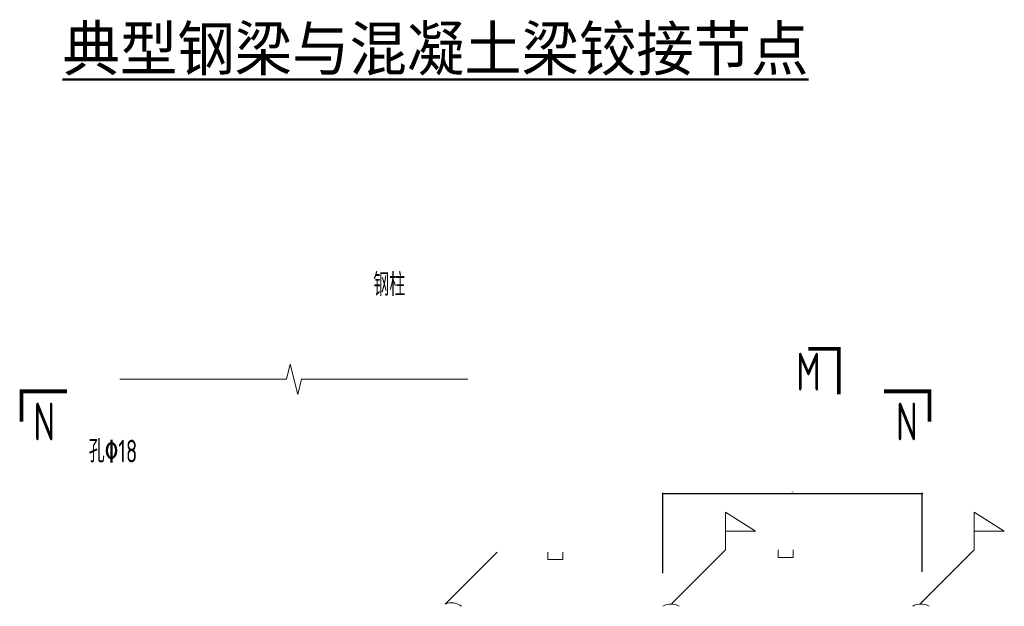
# Model space of a CAD drawing. Header units: millimetres. Extents: x 366382 to 550486, y 860348 to 940831.
# Tile 17 of 22: x 475049 to 490664, y 883393 to 892691. Entities that reach past the tile are written whole.
import ezdxf
from ezdxf.enums import TextEntityAlignment as Align

# ---------------------------------------------------------------- set-up
doc = ezdxf.new("R2010")
doc.units = ezdxf.units.MM
doc.header["$LTSCALE"] = 1000
for name, color, linetype, lineweight in [('OAP0405T', 61, 'Continuous', 50), ('S-DETL-STEEL', 6, 'Continuous', 18), ('S-DETL-THICK', 6, 'Continuous', 30), ('S-DETL-THIN', 3, 'Continuous', 18), ('S-DETL-WELD', 7, 'Continuous', 18)]:
    doc.layers.add(name, color=color, linetype=linetype, lineweight=lineweight)
doc.layers.add('S-DETL-DIM', color=3, linetype='Continuous')
doc.layers.add('S-DETL-TEXT', color=7, linetype='Continuous')
doc.styles.add('OAP_SIMSUN', font='txt')
doc.styles.get("Standard").update_dxf_attribs({"font": 'gbenor.shx', "bigfont": 'gbcbig.shx'})
doc.styles.add('TSSD_Dimension', font='Tssdeng.shx', dxfattribs={"width": 0.7, "bigfont": 'hztxt.shx'})
doc.styles.add('TSSD_Label', font='Tssdeng.shx', dxfattribs={"width": 0.7, "bigfont": 'hztxt.shx'})
doc.dimstyles.new('TSSD_10_10', dxfattribs={"dimtxt": 30, "dimasz": 10, "dimexe": 10, "dimexo": 20, "dimgap": 10, "dimtad": 1, "dimdec": 0, "dimzin": 0, "dimdsep": 46, "dimtxsty": 'TSSD_Dimension', "dimblk": 'ARCHTICK', "dimcen": 0, "dimdle": 10, "dimclrd": 256, "dimclre": 256, "dimclrt": 7, "dimadec": 0, "dimazin": 0, "dimtfac": 1, "dimtdec": 0, "dimtix": 1, "dimtmove": 2, "dimatfit": 3, "dimldrblk": 'ARCHTICK', "dimfxl": 1, "dimtolj": 1, "dimtzin": 0, "dimarcsym": 0})
doc.dimstyles.new('TSSD_LEADER_STYLE_20.0', dxfattribs={"dimtxt": 0.18, "dimasz": 20, "dimexe": 0.18, "dimexo": 0.0625, "dimgap": 0.09, "dimtad": 0, "dimtih": 1, "dimtoh": 1, "dimdec": 4, "dimzin": 0, "dimdsep": 46, "dimtxsty": 'Standard', "dimcen": 0.09, "dimadec": 0, "dimazin": 0, "dimtfac": 1, "dimtdec": 4, "dimtofl": 0, "dimtmove": 0, "dimatfit": 3, "dimfxl": 1, "dimtolj": 1, "dimtzin": 0, "dimarcsym": 0})

# ---------------------------------------------------------------- blocks, each defined once
blk = doc.blocks.new('_WELD002')
at = {"color": 0, "linetype": 'ByBlock'}
for p, q in [((0.5, 1), (0, 1)), ((0.5, 0), (0.5, 1)), ((0, 0), (0.5, 0))]:
    blk.add_line(p, q, dxfattribs=at)
blk = doc.blocks.new('_WELD001')
at = {"linetype": 'ByBlock'}
h = blk.add_hatch(color=0, dxfattribs=at)
h.paths.add_polyline_path([(0.8, 0.5), (0, 1), (0, 0.5)], flags=16)
edge = h.paths.add_edge_path()
edge.add_line((0.8, 0.5), (0, 1))
edge.add_line((0, 0.5), (0.8, 0.5))
edge.add_line((0, 0), (0, 1))
at = {"color": 0, "linetype": 'ByBlock'}
for p, q in [((0, 0), (0, 1)), ((0.8, 0.5), (0, 1)), ((0, 0.5), (0.8, 0.5))]:
    blk.add_line(p, q, dxfattribs=at)
blk = doc.blocks.new('_ArchTick')
at = {"color": 0, "linetype": 'ByBlock', "const_width": 0.4}
blk.add_lwpolyline([(-0.5, -0.5), (0.5, 0.5)], dxfattribs=at)
blk = doc.blocks.new('*D402')
at = {"layer": 'Defpoints', "color": 0, "transparency": 16777216}
for p in [(489362, 885181), (485249, 883896), (489362, 883920)]:
    blk.add_point(p, dxfattribs=at)
at = {"layer": 'S-DETL-DIM', "lineweight": -2, "transparency": 16777216}
for p, q in [((485239, 885181), (489372, 885181)), ((485249, 883916), (485249, 885191)), ((489362, 883940), (489362, 885191))]:
    blk.add_line(p, q, dxfattribs=at)
at = {"layer": 'S-DETL-DIM', "lineweight": -2, "transparency": 16777216, "xscale": 10, "yscale": 10, "zscale": 10, "rotation": 180}
blk.add_blockref('_ArchTick', (485249, 885181), dxfattribs=at)
at = {"layer": 'S-DETL-DIM', "lineweight": -2, "transparency": 16777216, "xscale": 10, "yscale": 10, "zscale": 10}
blk.add_blockref('_ArchTick', (489362, 885181), dxfattribs=at)
at = {"layer": 'S-DETL-DIM', "color": 7, "transparency": 16777216, "insert": (487306, 885206), "char_height": 30, "attachment_point": 5, "style": 'TSSD_Dimension'}
blk.add_mtext('\\A1;400', dxfattribs=at)

msp = doc.modelspace()

# ---------------------------------------------------------------- linework, layer by layer
at = {"layer": 'S-DETL-STEEL'}
for centre, radius, start, end in [((481898, 883193), 255.9, 51.33209, 112.85628), ((485378.5, 883177.4), 251.4, 58.95689, 121.04311), ((489340.7, 883177.4), 251.4, 58.95689, 121.04311)]:
    msp.add_arc(centre, radius, start, end, dxfattribs=at)
at = {"layer": 'S-DETL-THICK', "const_width": 60}
for points in [[(487558.6, 887472.7), (488038.6, 887472.7), (488038.6, 886752.7)], [(475078.6, 886320.7), (475078.6, 886800.7), (475798.6, 886800.7)], [(489478.6, 886320.7), (489478.6, 886800.7), (488758.6, 886800.7)]]:
    msp.add_lwpolyline(points, dxfattribs=at)
at = {"layer": 'S-DETL-THIN'}
msp.add_lwpolyline([(476638.6, 886992.7), (479278.6, 886992.7), (479338.6, 887232.7), (479458.6, 886752.7), (479518.6, 886992.7), (482158.6, 886992.7)], dxfattribs=at)

# ---------------------------------------------------------------- block references
at = {"layer": 'S-DETL-WELD', "xscale": 600, "yscale": 600, "zscale": 600}
for p in [(486240.6, 884286.3), (490184.3, 884286.3)]:
    msp.add_blockref('_WELD001', p, dxfattribs=at)
at = {"layer": 'S-DETL-WELD', "xscale": 240, "yscale": 240, "zscale": 240, "rotation": 270}
for p in [(483424.4, 884252.4), (487078.2, 884286.3)]:
    msp.add_blockref('_WELD002', p, dxfattribs=at)

# ---------------------------------------------------------------- texts
at = {"layer": 'OAP0405T', "style": 'OAP_SIMSUN'}
msp.add_text('%%U典型钢梁与混凝土梁铰接节点', height=700, dxfattribs=at).set_placement((475728.6, 891884.5))
at = {"layer": 'S-DETL-TEXT', "style": 'TSSD_Label', "width": 0.7}
for s, p in [('钢柱', (480658.6, 888312.7)), ('孔%%13018', (476144.3, 885672.7))]:
    msp.add_text(s, height=360, dxfattribs=at).set_placement(p)
at = {"layer": 'S-DETL-THICK', "style": 'TSSD_Label', "width": 0.7}
for s, p in [('M', (487558.6, 887112.7)), ('N', (475438.6, 886320.7)), ('N', (489118.6, 886320.7))]:
    msp.add_text(s, height=600, dxfattribs=at).set_placement(p, align=Align.MIDDLE_CENTER)

# ---------------------------------------------------------------- dimensions: what is measured, and where the dimension line sits
at = {"layer": 'S-DETL-DIM'}
dim = msp.add_linear_dim(base=(489362.3, 885181.2), p1=(485248.9, 883895.9), p2=(489362.3, 883919.9), text='400', dimstyle='TSSD_10_10', dxfattribs=at)
dim.commit()
dim.dimension.update_dxf_attribs({"geometry": '*D402', "text_midpoint": (487305.6, 885206.2)})

# ---------------------------------------------------------------- leaders
at = {"layer": 'S-DETL-WELD'}
for points in [[(481798.6, 883428.7), (482621.5, 884252.4)], [(485392.3, 883438), (486240.6, 884286.3)], [(489336, 883438), (490184.3, 884286.3)]]:
    msp.add_leader(points, dimstyle='TSSD_LEADER_STYLE_20.0', dxfattribs=at)

doc.saveas('drawing.dxf')
